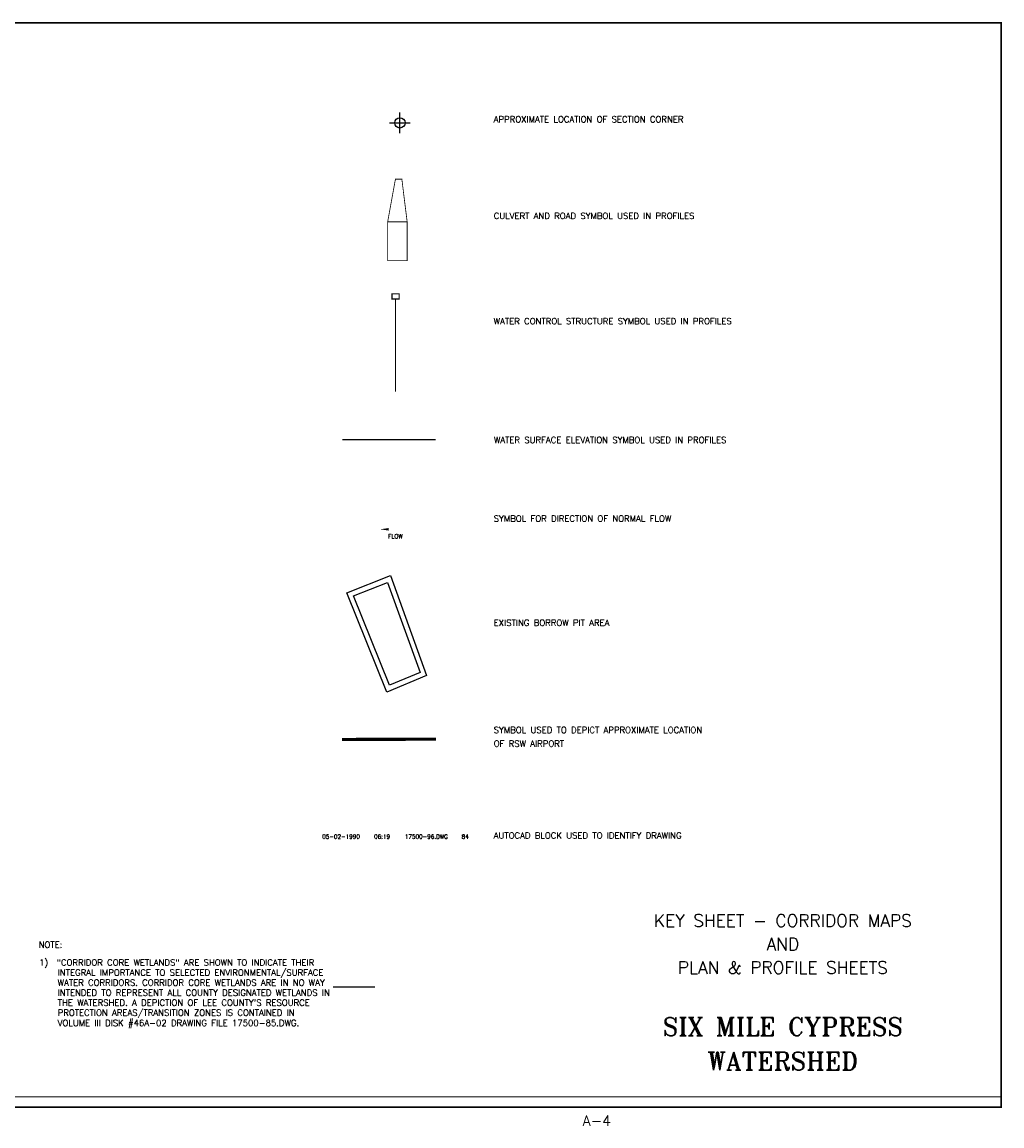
# Model space of a CAD drawing. Extents: x 270298 to 287063, y 797279 to 807928.
# Tile 2 of 2: x 277611 to 287063, y 797279 to 807928. Entities that reach past the tile are written whole.
import ezdxf
from ezdxf.enums import TextEntityAlignment as Align

# ---------------------------------------------------------------- set-up
doc = ezdxf.new("R2010")
doc.units = 0
doc.header["$LTSCALE"] = 800
doc.header["$PDMODE"] = 34
doc.header["$PDSIZE"] = 100
doc.layers.get('0').update_dxf_attribs({"linetype": 'CONTINUOUS'})
for name, color, linetype in [('AIR', 10, 'CONTINUOUS'), ('BORDER', 1, 'CONTINUOUS'), ('EXLAKES', 4, 'CONTINUOUS'), ('FLOOD1', 15, 'CONTINUOUS'), ('PLAKES', 5, 'CONTINUOUS'), ('PRSTRUCT', 13, 'CONTINUOUS'), ('SEC', 2, 'CONTINUOUS'), ('TEXT', 7, 'CONTINUOUS')]:
    doc.layers.add(name, color=color, linetype=linetype)
doc.styles.get("Standard").update_dxf_attribs({"font": 'ROMANT'})

# ---------------------------------------------------------------- blocks, each defined once
blk = doc.blocks.new('FLARROW')
at = {"layer": 'PLAKES', "color": 0}
blk.add_lwpolyline([(0, 0, 0, 0.05, 0), (0.168, 0, 0, 0, -0.087559), (0.267, -0.018, 0, 0, 0.245722), (0.355, -0.006, 0, 0, -0.309425), (0.492, -0.004, 0, 0, 0), (0.558, -0.006, 0, 0, 0)], format="xyseb", dxfattribs=at)
blk.add_text('FLOW', height=0.08, dxfattribs=at).set_placement((0.295, -0.176), align=Align.CENTER)
blk = doc.blocks.new('LOGON')
at = {"color": 0}
blk.add_attdef('DATE', text='', height=1, dxfattribs=at).set_placement((-1.87, 1.76), align=Align.RIGHT)
for tag, p in [('TIME', (1.56, 1.76)), ('DRAWING', (8.97, 1.76)), ('OPERATOR', (22.66, 1.76))]:
    blk.add_attdef(tag, p, '', height=1, dxfattribs=at)

msp = doc.modelspace()

# ---------------------------------------------------------------- linework, layer by layer
at = {"layer": 'AIR', "color": 0, "const_width": 30}
msp.add_lwpolyline([(280699, 801008), (281603, 801010)], dxfattribs=at)
at = {"layer": 'BORDER', "color": 0, "const_width": 15}
msp.add_lwpolyline([(270306, 797461), (287056, 797461), (287056, 807921), (270306, 807921)], close=True, dxfattribs=at)
at = {"layer": 'BORDER', "color": 0, "const_width": 10}
msp.add_lwpolyline([(270306, 797561), (287056, 797561)], dxfattribs=at)
at = {"layer": 'EXLAKES', "color": 0}
for points in [[(281166, 802589), (281513, 801626), (281129, 801464), (280743, 802421)], [(281137, 802523), (281450, 801653), (281156, 801530), (280808, 802393)]]:
    msp.add_lwpolyline(points, close=True, dxfattribs=at)
at = {"layer": 'FLOOD1', "color": 0, "const_width": 15}
msp.add_lwpolyline([(280700, 803900), (281600, 803900)], dxfattribs=at)
at = {"layer": 'PRSTRUCT', "color": 0}
for points, const_width in [([(281138, 806001), (281213, 806413), (281275, 806413), (281326, 806001)], 7.5), ([(281326, 805626), (281138, 805626), (281138, 806001), (281326, 806001)], 7.5), ([(281180, 805257), (281180, 805307), (281250, 805307), (281250, 805257)], 10)]:
    msp.add_lwpolyline(points, close=True, dxfattribs=dict(at, const_width=const_width))
at = {"layer": 'PRSTRUCT', "color": 0, "const_width": 10}
msp.add_lwpolyline([(281215, 805257), (281215, 804363)], dxfattribs=at)
at = {"layer": 'SEC', "color": 0}
msp.add_point((281256, 806956), dxfattribs=at)
at = {"layer": 'TEXT', "color": 0}
msp.add_line((280611, 798620), (281014, 798620), dxfattribs=at)

# ---------------------------------------------------------------- block references
at = {"layer": 'PLAKES', "color": 0, "xscale": 500, "yscale": 500, "zscale": 500}
msp.add_blockref('FLARROW', (281065, 803035), dxfattribs=at)
at = {"layer": 'TEXT', "color": 0, "xscale": 40, "yscale": 40, "zscale": 40, "rotation": 359.9998768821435}
msp.add_blockref('LOGON', (280945, 799980), dxfattribs=at).add_auto_attribs({'DATE': '05-02-1990', 'TIME': '06:19', 'OPERATOR': '84', 'DRAWING': '17500-96.DWG'})

# ---------------------------------------------------------------- texts
at = {"layer": 'TEXT', "color": 0}
for s, p in [('APPROXIMATE LOCATION OF SECTION CORNER', (282161, 806961)), ('CULVERT AND ROAD SYMBOL USED IN PROFILES', (282161, 806029)), ('WATER CONTROL STRUCTURE SYMBOL USED IN PROFILES', (282161, 805013)), ('WATER SURFACE ELEVATION SYMBOL USED IN PROFILES', (282163, 803867)), ('SYMBOL FOR DIRECTION OF NORMAL FLOW', (282161, 803109)), ('EXISTING BORROW PIT AREA', (282161, 802103)), ('SYMBOL USED TO DEPICT APPROXIMATE LOCATION', (282161, 801069)), ('OF RSW AIRPORT ', (282161, 800938)), ('AUTOCAD BLOCK USED TO IDENTIFY DRAWING', (282161, 800051)), ('NOTE:', (277771, 798997)), ('1)  "CORRIDOR CORE WETLANDS" ARE SHOWN TO INDICATE THEIR', (277776, 798826)), ('    INTEGRAL IMPORTANCE TO SELECTED ENVIRONMENTAL/SURFACE', (277776, 798729)), ('    WATER CORRIDORS. CORRIDOR CORE WETLANDS ARE IN NO WAY ', (277776, 798632)), ('    INTENDED TO REPRESENT ALL COUNTY DESIGNATED WETLANDS IN ', (277776, 798535)), ("    THE WATERSHED. A DEPICTION OF LEE COUNTY'S RESOURCE", (277776, 798438)), ('    PROTECTION AREAS/TRANSITION ZONES IS CONTAINED IN', (277776, 798341)), ('    VOLUME III DISK #46A-02 DRAWING FILE 17500-85.DWG.', (277776, 798243))]:
    msp.add_text(s, height=60, dxfattribs=at).set_placement(p)
for s, height, p in [('KEY SHEET - CORRIDOR MAPS', 120, (284950, 799200)), ('AND', 120, (284950, 798973)), ('PLAN & PROFILE SHEETS', 120, (284950, 798747)), ('SIX MILE CYPRESS', 175, (284950, 798150)), ('WATERSHED', 175, (284950, 797817)), ('A-4', 100, (283156, 797279))]:
    msp.add_text(s, height=height, dxfattribs=at).set_placement(p, align=Align.CENTER)

doc.saveas('drawing.dxf')
